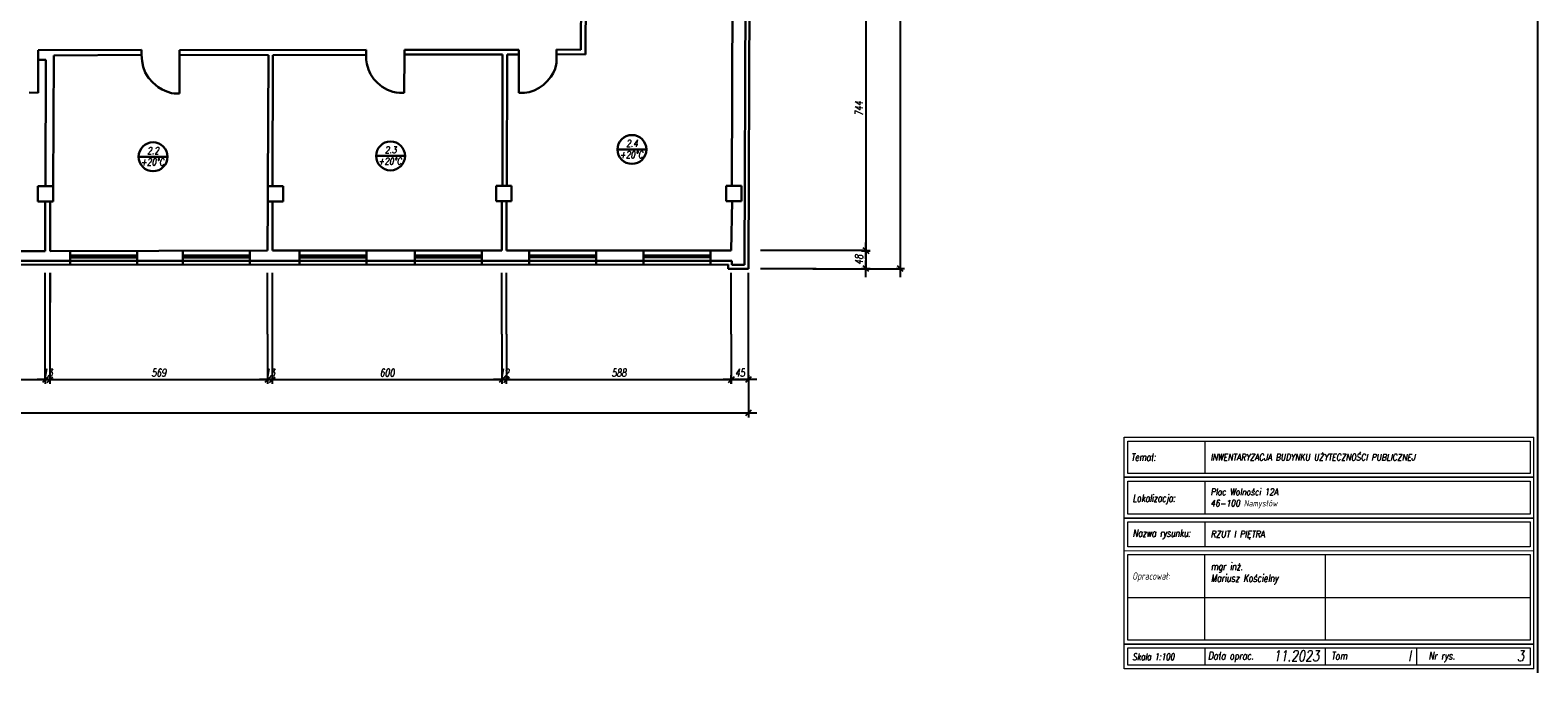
# Model space of a CAD drawing. Header units: inches. Extents: x 1464 to 9264, y -7670 to 9130.
# Tile 12 of 27: x 5322 to 9264, y -3465 to -1790. Entities that reach past the tile are written whole.
import ezdxf
from ezdxf.enums import TextEntityAlignment as Align

# ---------------------------------------------------------------- set-up
doc = ezdxf.new("R2010")
doc.units = ezdxf.units.IN
doc.header["$MEASUREMENT"] = 0
for name, color, linetype, lineweight in [('BUDOWLANKA', 50, 'Continuous', 30), ('koncepcja opis', 130, 'Continuous', 13), ('opisy', 130, 'Continuous', 9)]:
    doc.layers.add(name, color=color, linetype=linetype, lineweight=lineweight)
doc.layers.add('RAMKA', color=3, linetype='Continuous')
doc.layers.add('wymiar', color=130, linetype='Continuous')
doc.styles.add('100-K-S', font='simplex.shx', dxfattribs={"width": 0.8, "oblique": 10, "height": 20})
doc.styles.add('standard 100', font='simplex.shx', dxfattribs={"width": 0.75, "oblique": 10, "height": 20})
doc.styles.add('standard 50', font='simplex.shx', dxfattribs={"width": 0.75, "oblique": 10, "height": 10})
doc.styles.add('standard 500', font='simplex.shx', dxfattribs={"width": 0.75, "oblique": 10, "height": 1})
doc.dimstyles.new('1 100', dxfattribs={"dimscale": 2, "dimtxt": 20, "dimasz": 0.9, "dimexe": 10, "dimexo": 35, "dimgap": 4, "dimtad": 1, "dimdec": 0, "dimrnd": 0.5, "dimtxsty": 'standard 100', "dimblk": 'zasieczka', "dimcen": 2.5, "dimdle": 25, "dimse1": 1, "dimse2": 1, "dimclrd": 256, "dimclre": 5, "dimclrt": 256, "dimadec": 5, "dimazin": 3, "dimtfac": 1, "dimtdec": 0, "dimtix": 1, "dimtmove": 0, "dimatfit": 3, "dimldrblk": 'CLOSEDBLANK', "dimfxl": 1, "dimlwd": -1, "dimlwe": 18, "dimarcsym": 0})

# ---------------------------------------------------------------- blocks, each defined once
blk = doc.blocks.new('zasieczka')
at = {"linetype": 'Continuous'}
for p, q in [((12, 0), (-12, 0)), ((4.1, 4.1), (-4.1, -4.1)), ((0, 6.2), (0, -6.2))]:
    blk.add_line(p, q, dxfattribs=at)
blk = doc.blocks.new('*D874')
at = {"layer": 'Defpoints', "color": 0}
for p in [(3827.4, -2807.5), (3841.7, -3550.8), (4193.5, -3550.8)]:
    blk.add_point(p, dxfattribs=at)
at = {"layer": 'wymiar'}
blk.add_line((4193.5, -2809.3), (4193.5, -3549), dxfattribs=at)
at = {"layer": 'wymiar', "xscale": 1.799999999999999, "yscale": 1.799999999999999, "zscale": 1.799999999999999}
for p, rotation in [((4193.5, -2807.5), 90), ((4193.5, -3550.8), 270)]:
    blk.add_blockref('zasieczka', p, dxfattribs=dict(at, rotation=rotation))
at = {"layer": 'wymiar', "insert": (4175.5, -3179.1), "char_height": 20, "attachment_point": 5, "rotation": 90, "style": 'standard 100'}
blk.add_mtext('744', dxfattribs=at)
blk = doc.blocks.new('_ClosedBlank')
at = {"color": 0, "linetype": 'ByBlock', "lineweight": -2}
for p, q in [((-1, 0.2), (0, 0)), ((-1, 0.2), (-1, -0.2)), ((0, 0), (-1, -0.2))]:
    blk.add_line(p, q, dxfattribs=at)
blk = doc.blocks.new('*D875')
at = {"layer": 'Defpoints', "color": 0}
for p in [(3841.7, -3550.8), (3886.5, -3598.1), (4193.5, -3598.1)]:
    blk.add_point(p, dxfattribs=at)
at = {"layer": 'wymiar'}
blk.add_line((4193.5, -3552.6), (4193.5, -3596.3), dxfattribs=at)
at = {"layer": 'wymiar', "xscale": 1.799999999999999, "yscale": 1.799999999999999, "zscale": 1.799999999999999}
for p, rotation in [((4193.5, -3550.8), 90), ((4193.5, -3598.1), 270)]:
    blk.add_blockref('zasieczka', p, dxfattribs=dict(at, rotation=rotation))
at = {"layer": 'wymiar', "insert": (4175.5, -3574.4), "char_height": 20, "attachment_point": 5, "rotation": 90, "style": 'standard 100'}
blk.add_mtext('48', dxfattribs=at)
blk = doc.blocks.new('*D836')
at = {"layer": 'Defpoints', "color": 0}
for p in [(3735.6, -1402.5), (4283.6, -1402.5), (3727.3, -3598.1)]:
    blk.add_point(p, dxfattribs=at)
at = {"layer": 'wymiar'}
blk.add_line((4283.6, -3596.3), (4283.6, -1404.3), dxfattribs=at)
at = {"layer": 'wymiar', "xscale": 1.799999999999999, "yscale": 1.799999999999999, "zscale": 1.799999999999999}
for p, rotation in [((4283.6, -1402.5), 90), ((4283.6, -3598.1), 270)]:
    blk.add_blockref('zasieczka', p, dxfattribs=dict(at, rotation=rotation))
at = {"layer": 'wymiar', "insert": (4265.6, -2500.3), "char_height": 20, "attachment_point": 5, "rotation": 90, "style": 'standard 100'}
blk.add_mtext('2196', dxfattribs=at)
blk = doc.blocks.new('*D883')
at = {"layer": 'Defpoints', "color": 0}
for p in [(1738.9, -3552.3), (2048, -3551.8), (2048, -3887.7)]:
    blk.add_point(p, dxfattribs=at)
at = {"layer": 'wymiar'}
blk.add_line((1740.7, -3887.7), (2046.2, -3887.7), dxfattribs=at)
at = {"layer": 'wymiar', "xscale": 1.799999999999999, "yscale": 1.799999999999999, "zscale": 1.799999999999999, "rotation": 180}
blk.add_blockref('zasieczka', (1738.9, -3887.7), dxfattribs=at)
at = {"layer": 'wymiar', "xscale": 1.799999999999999, "yscale": 1.799999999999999, "zscale": 1.799999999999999}
blk.add_blockref('zasieczka', (2048, -3887.7), dxfattribs=at)
at = {"layer": 'wymiar', "insert": (1893.5, -3869.7), "char_height": 20, "attachment_point": 5, "style": 'standard 100'}
blk.add_mtext('309', dxfattribs=at)
blk = doc.blocks.new('*D884')
at = {"layer": 'Defpoints', "color": 0}
for p in [(2048, -3551.8), (2060.4, -3551.9), (2060.4, -3887.7)]:
    blk.add_point(p, dxfattribs=at)
at = {"layer": 'wymiar'}
for p, q in [((2046.2, -3887.7), (2044.4, -3887.7)), ((2048, -3887.7), (2060.4, -3887.7)), ((2062.2, -3887.7), (2064, -3887.7))]:
    blk.add_line(p, q, dxfattribs=at)
at = {"layer": 'wymiar', "xscale": 1.799999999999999, "yscale": 1.799999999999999, "zscale": 1.799999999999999}
blk.add_blockref('zasieczka', (2048, -3887.7), dxfattribs=at)
at = {"layer": 'wymiar', "xscale": 1.799999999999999, "yscale": 1.799999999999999, "zscale": 1.799999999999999, "rotation": 180}
blk.add_blockref('zasieczka', (2060.4, -3887.7), dxfattribs=at)
at = {"layer": 'wymiar', "insert": (2054.2, -3869.7), "char_height": 20, "attachment_point": 5, "style": 'standard 100'}
blk.add_mtext('13', dxfattribs=at)
blk = doc.blocks.new('*D885')
at = {"layer": 'Defpoints', "color": 0}
for p in [(2060.4, -3551.9), (2629.4, -3550.2), (2629.4, -3887.7)]:
    blk.add_point(p, dxfattribs=at)
at = {"layer": 'wymiar'}
blk.add_line((2062.2, -3887.7), (2627.6, -3887.7), dxfattribs=at)
at = {"layer": 'wymiar', "xscale": 1.799999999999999, "yscale": 1.799999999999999, "zscale": 1.799999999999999, "rotation": 180}
blk.add_blockref('zasieczka', (2060.4, -3887.7), dxfattribs=at)
at = {"layer": 'wymiar', "xscale": 1.799999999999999, "yscale": 1.799999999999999, "zscale": 1.799999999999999}
blk.add_blockref('zasieczka', (2629.4, -3887.7), dxfattribs=at)
at = {"layer": 'wymiar', "insert": (2344.9, -3869.7), "char_height": 20, "attachment_point": 5, "style": 'standard 100'}
blk.add_mtext('569', dxfattribs=at)
blk = doc.blocks.new('*D886')
at = {"layer": 'Defpoints', "color": 0}
for p in [(2629.4, -3550.2), (2641.8, -3550.6), (2641.8, -3887.7)]:
    blk.add_point(p, dxfattribs=at)
at = {"layer": 'wymiar'}
for p, q in [((2627.6, -3887.7), (2625.8, -3887.7)), ((2629.4, -3887.7), (2641.8, -3887.7)), ((2643.6, -3887.7), (2645.4, -3887.7))]:
    blk.add_line(p, q, dxfattribs=at)
at = {"layer": 'wymiar', "xscale": 1.799999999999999, "yscale": 1.799999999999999, "zscale": 1.799999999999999}
blk.add_blockref('zasieczka', (2629.4, -3887.7), dxfattribs=at)
at = {"layer": 'wymiar', "xscale": 1.799999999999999, "yscale": 1.799999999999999, "zscale": 1.799999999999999, "rotation": 180}
blk.add_blockref('zasieczka', (2641.8, -3887.7), dxfattribs=at)
at = {"layer": 'wymiar', "insert": (2635.6, -3869.7), "char_height": 20, "attachment_point": 5, "style": 'standard 100'}
blk.add_mtext('13', dxfattribs=at)
blk = doc.blocks.new('*D887')
at = {"layer": 'Defpoints', "color": 0}
for p in [(2641.8, -3550.6), (3241.8, -3550.6), (3241.8, -3887.7)]:
    blk.add_point(p, dxfattribs=at)
at = {"layer": 'wymiar'}
blk.add_line((2643.6, -3887.7), (3240, -3887.7), dxfattribs=at)
at = {"layer": 'wymiar', "xscale": 1.799999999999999, "yscale": 1.799999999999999, "zscale": 1.799999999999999, "rotation": 180}
blk.add_blockref('zasieczka', (2641.8, -3887.7), dxfattribs=at)
at = {"layer": 'wymiar', "xscale": 1.799999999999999, "yscale": 1.799999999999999, "zscale": 1.799999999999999}
blk.add_blockref('zasieczka', (3241.8, -3887.7), dxfattribs=at)
at = {"layer": 'wymiar', "insert": (2941.8, -3869.7), "char_height": 20, "attachment_point": 5, "style": 'standard 100'}
blk.add_mtext('600', dxfattribs=at)
blk = doc.blocks.new('*D888')
at = {"layer": 'Defpoints', "color": 0}
for p in [(3241.8, -3550.6), (3254, -3550.5), (3254, -3887.7)]:
    blk.add_point(p, dxfattribs=at)
at = {"layer": 'wymiar'}
for p, q in [((3240, -3887.7), (3238.2, -3887.7)), ((3241.8, -3887.7), (3254, -3887.7)), ((3255.8, -3887.7), (3257.6, -3887.7))]:
    blk.add_line(p, q, dxfattribs=at)
at = {"layer": 'wymiar', "xscale": 1.799999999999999, "yscale": 1.799999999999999, "zscale": 1.799999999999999}
blk.add_blockref('zasieczka', (3241.8, -3887.7), dxfattribs=at)
at = {"layer": 'wymiar', "xscale": 1.799999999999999, "yscale": 1.799999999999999, "zscale": 1.799999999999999, "rotation": 180}
blk.add_blockref('zasieczka', (3254, -3887.7), dxfattribs=at)
at = {"layer": 'wymiar', "insert": (3247.9, -3869.7), "char_height": 20, "attachment_point": 5, "style": 'standard 100'}
blk.add_mtext('12', dxfattribs=at)
blk = doc.blocks.new('*D889')
at = {"layer": 'Defpoints', "color": 0}
for p in [(3254, -3550.5), (3841.7, -3550.8), (3841.7, -3887.7)]:
    blk.add_point(p, dxfattribs=at)
at = {"layer": 'wymiar'}
blk.add_line((3255.8, -3887.7), (3839.9, -3887.7), dxfattribs=at)
at = {"layer": 'wymiar', "xscale": 1.799999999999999, "yscale": 1.799999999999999, "zscale": 1.799999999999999, "rotation": 180}
blk.add_blockref('zasieczka', (3254, -3887.7), dxfattribs=at)
at = {"layer": 'wymiar', "xscale": 1.799999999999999, "yscale": 1.799999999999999, "zscale": 1.799999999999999}
blk.add_blockref('zasieczka', (3841.7, -3887.7), dxfattribs=at)
at = {"layer": 'wymiar', "insert": (3547.9, -3869.7), "char_height": 20, "attachment_point": 5, "style": 'standard 100'}
blk.add_mtext('588', dxfattribs=at)
blk = doc.blocks.new('*D837')
at = {"layer": 'Defpoints', "color": 0}
for p in [(3841.7, -3550.8), (3886.5, -3598.1), (3886.5, -3887.7)]:
    blk.add_point(p, dxfattribs=at)
at = {"layer": 'wymiar'}
blk.add_line((3843.5, -3887.7), (3884.7, -3887.7), dxfattribs=at)
at = {"layer": 'wymiar', "xscale": 1.799999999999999, "yscale": 1.799999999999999, "zscale": 1.799999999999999, "rotation": 180}
blk.add_blockref('zasieczka', (3841.7, -3887.7), dxfattribs=at)
at = {"layer": 'wymiar', "xscale": 1.799999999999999, "yscale": 1.799999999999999, "zscale": 1.799999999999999}
blk.add_blockref('zasieczka', (3886.5, -3887.7), dxfattribs=at)
at = {"layer": 'wymiar', "insert": (3864.1, -3869.7), "char_height": 20, "attachment_point": 5, "style": 'standard 100'}
blk.add_mtext('45', dxfattribs=at)
blk = doc.blocks.new('*D838')
at = {"layer": 'Defpoints', "color": 0}
for p in [(-405.5, -3465.9), (3886.5, -3476.4), (-405.5, -3975.4)]:
    blk.add_point(p, dxfattribs=at)
at = {"layer": 'wymiar'}
blk.add_line((3884.7, -3975.4), (-403.7, -3975.4), dxfattribs=at)
at = {"layer": 'wymiar', "xscale": 1.799999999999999, "yscale": 1.799999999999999, "zscale": 1.799999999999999, "rotation": 180}
blk.add_blockref('zasieczka', (-405.5, -3975.4), dxfattribs=at)
at = {"layer": 'wymiar', "xscale": 1.799999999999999, "yscale": 1.799999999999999, "zscale": 1.799999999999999}
blk.add_blockref('zasieczka', (3886.5, -3975.4), dxfattribs=at)
at = {"layer": 'wymiar', "insert": (1740.5, -3957.4), "char_height": 20, "attachment_point": 5, "style": 'standard 100'}
blk.add_mtext('4292', dxfattribs=at)
blk = doc.blocks.new('A$C36685AB7')
at = {"layer": 'BUDOWLANKA'}
for p, q in [((5726, 5266.7), (5734.4, 7441.8)), ((5736, 5266.4), (5744.4, 7441.8)), ((5298, 5828.7), (5300.4, 6145.8)), ((5311.2, 6047.6), (5310.2, 5816.4)), ((5693, 5472.8), (5694.3, 6033.8)), ((3878.9, 5828), (4149.2, 5828.2)), ((3878.9, 5828), (3879, 5802.3)), ((3879, 5802.3), (3899.4, 5802.1)), ((3879, 5802.3), (3879.3, 5715.9)), ((3899.4, 5802.1), (3898.6, 5471.8)), ((3919.8, 5814.1), (3918.6, 5471.8)), ((4149.3, 5815.2), (3919.8, 5814.1)), ((4149.2, 5828.2), (4149.3, 5815.2)), ((4149.3, 5815.2), (4151.3, 5799.1)), ((4151.3, 5799.1), (4154, 5783.9)), ((4736.5, 5828.5), (4248.8, 5827.8)), ((4248.8, 5827.8), (4249, 5815.6)), ((4249, 5815.6), (4248.8, 5715.1)), ((4249, 5815.6), (4480.9, 5814.9)), ((4480.9, 5814.9), (4479.6, 5471.9)), ((4491.9, 5471.9), (4493, 5814.9)), ((4493, 5814.9), (4736.5, 5815.2)), ((4736.5, 5815.2), (4736.5, 5828.5)), ((4736.5, 5815.2), (4736.5, 5802.4)), ((4736.5, 5802.4), (4738.6, 5792.1)), ((4836.5, 5816.1), (4836.4, 5716)), ((5135.6, 5828.9), (4836.5, 5828.6)), ((4836.5, 5828.6), (4836.5, 5816.1)), ((4836.5, 5816.1), (5093.1, 5816)), ((5093.1, 5816), (5093.1, 5473.4)), ((5104.1, 5473.4), (5105.7, 5816.1)), ((5105.7, 5816.1), (5135.6, 5816.1)), ((5135.6, 5816.1), (5135.6, 5828.9)), ((5135.6, 5816.1), (5135.6, 5716.5)), ((5234.2, 5817.1), (5234.2, 5829.2)), ((5234.2, 5829.2), (5298, 5828.7)), ((5310.2, 5816.4), (5234.2, 5817.1)), ((5234.2, 5817.1), (5234.2, 5800.5)), ((5234.2, 5800.5), (5234.3, 5794.5)), ((4154, 5783.9), (4159.2, 5769)), ((4159.2, 5769), (4167.9, 5755.7)), ((4167.9, 5755.7), (4179.2, 5743)), ((4738.6, 5792.1), (4742.6, 5777.1)), ((4742.6, 5777.1), (4748.2, 5764.8)), ((4748.2, 5764.8), (4756.8, 5752.1)), ((5210.1, 5746.5), (5219.3, 5757.8)), ((5219.3, 5757.8), (5225.6, 5767.8)), ((5225.6, 5767.8), (5230.4, 5779.1)), ((5230.4, 5779.1), (5233.7, 5790.1)), ((5234.3, 5794.5), (5233.7, 5790.1)), ((3879.3, 5715.9), (3856, 5717.3)), ((4179.2, 5743), (4193, 5731.1)), ((4193, 5731.1), (4203.6, 5725.1)), ((4203.6, 5725.1), (4215.4, 5719.9)), ((4215.4, 5719.9), (4227.7, 5715.7)), ((4756.8, 5752.1), (4766.1, 5742.7)), ((4766.1, 5742.7), (4778.6, 5732.1)), ((4778.6, 5732.1), (4792.2, 5724)), ((4792.2, 5724), (4806.5, 5718.4)), ((4806.5, 5718.4), (4815.5, 5716.7)), ((4815.5, 5716.7), (4823.8, 5715.9)), ((4823.8, 5715.9), (4830.9, 5716.1)), ((4830.9, 5716.1), (4836.4, 5716)), ((5135.6, 5716.5), (5150.7, 5716.5)), ((5150.7, 5716.5), (5163, 5717.8)), ((5163, 5717.8), (5175.6, 5722)), ((5175.6, 5722), (5188.9, 5729.5)), ((5188.9, 5729.5), (5200.3, 5737.4)), ((5200.3, 5737.4), (5210.1, 5746.5)), ((4227.7, 5715.7), (4234.8, 5714.5)), ((4234.8, 5714.5), (4248.8, 5714.5)), ((4248.8, 5714.5), (4248.8, 5715.6)), ((3918.6, 5471.8), (3878.6, 5471.8)), ((3878.6, 5471.8), (3878.6, 5431.8)), ((3918.6, 5431.8), (3918.6, 5471.8)), ((4519.6, 5471.9), (4479.6, 5471.9)), ((4479.6, 5471.9), (4479.6, 5431.9)), ((4519.6, 5431.9), (4519.6, 5471.9)), ((5116.9, 5473.4), (5076.9, 5473.4)), ((5076.9, 5473.4), (5076.9, 5433.4)), ((5116.9, 5433.4), (5116.9, 5473.4)), ((5717.6, 5472.8), (5677.6, 5472.8)), ((5677.6, 5472.8), (5677.6, 5432.8)), ((5717.6, 5432.8), (5717.6, 5472.8)), ((3878.6, 5431.8), (3918.6, 5431.8)), ((3897.7, 5302.5), (3897.7, 5431.8)), ((3910.6, 5431.8), (3910.1, 5302.4)), ((4479.1, 5304.2), (4479.6, 5431.9)), ((4479.6, 5431.9), (4519.6, 5431.9)), ((4491.8, 5431.9), (4491.5, 5303.7)), ((5076.9, 5433.4), (5116.9, 5433.4)), ((5091.5, 5303.7), (5091.5, 5433.4)), ((5103.6, 5433.4), (5103.8, 5303.9)), ((5677.6, 5432.8), (5717.6, 5432.8)), ((5691.4, 5303.6), (5693.3, 5432.8)), ((3662.8, 5302.1), (3897.7, 5302.5)), ((3910.1, 5302.4), (4479.1, 5304.2)), ((3962.7, 5302.6), (3962.7, 5266.9)), ((3962.7, 5291.1), (4138, 5291.1)), ((3962.7, 5286.1), (4138, 5286.1)), ((4138, 5266.9), (4138.1, 5303)), ((4138, 5291.1), (4138, 5266.9)), ((4257.5, 5303.2), (4257.5, 5266.9)), ((4257.5, 5291.1), (4432.8, 5291.1)), ((4257.5, 5286.1), (4432.8, 5286.1)), ((4432.8, 5267), (4432.8, 5303.1)), ((4432.8, 5291.1), (4432.8, 5267)), ((4491.5, 5303.7), (5091.5, 5303.7)), ((4562.5, 5303.2), (4562.5, 5267)), ((4562.5, 5291.1), (4737.8, 5291.1)), ((4562.5, 5286.1), (4737.8, 5286.1)), ((4737.8, 5267), (4737.8, 5303.1)), ((4737.8, 5291.1), (4737.8, 5267)), ((4863.7, 5303.2), (4863.7, 5267)), ((4863.7, 5291.1), (5039, 5291.1)), ((4863.7, 5286.1), (5039, 5286.1)), ((5039, 5267), (5039, 5303.1)), ((5039, 5291.1), (5039, 5267)), ((5103.8, 5303.9), (5691.4, 5303.6)), ((5162.8, 5303.2), (5162.8, 5267)), ((5162.8, 5291.2), (5338.2, 5291.2)), ((5162.8, 5286.2), (5338.2, 5286.2)), ((5338.2, 5267), (5338.2, 5303.2)), ((5338.2, 5291.2), (5338.2, 5267)), ((5461.5, 5303.3), (5461.5, 5267)), ((5461.5, 5291.2), (5636.8, 5291.2)), ((5461.5, 5286.2), (5636.8, 5286.2)), ((5636.8, 5267.1), (5636.8, 5303.2)), ((5636.8, 5291.2), (5636.8, 5267.1)), ((1454.8, 5276.7), (5692.7, 5277.1)), ((1454.8, 5266.7), (5682.7, 5267.1)), ((5682.7, 5277.1), (5682.7, 5277.1)), ((5682.7, 5267.1), (5682.7, 5266.9)), ((5682.7, 5267.1), (5682.7, 5256.2)), ((5682.7, 5256.2), (5736.2, 5256.2)), ((5692.7, 5277.1), (5692.7, 5266.9)), ((5692.7, 5267.1), (5692.7, 5267.1)), ((5692.7, 5266.9), (5726, 5266.7)), ((5726, 5266.7), (5726, 5266.7)), ((5736.2, 5256.2), (5736, 5266.4))]:
    blk.add_line(p, q, dxfattribs=at)
at = {"layer": 'koncepcja opis', "lineweight": 13}
for p, q in [((6718.1, 4815.9), (7789.9, 4816)), ((6718.1, 4542.2), (6718.1, 4815.9)), ((7789.9, 4210.1), (7789.9, 4816)), ((6728.2, 4805.9), (7779.9, 4805.9)), ((6728.2, 4721.2), (6728.2, 4805.9)), ((6929.6, 4805.9), (6929.6, 4721.2)), ((7779.9, 4805.9), (7779.9, 4721.2)), ((6718.1, 4711.1), (7789.9, 4711.2)), ((7789.9, 4711.2), (6718.1, 4711.1)), ((7779.9, 4721.2), (6728.2, 4721.2)), ((6728.2, 4701.1), (7779.9, 4701.1)), ((6728.2, 4614.5), (6728.2, 4701.1)), ((6929.6, 4701.1), (6929.6, 4614.5)), ((7779.9, 4701.1), (7779.9, 4614.5)), ((7779.9, 4614.5), (6728.2, 4614.5)), ((6718.1, 4604.4), (7789.9, 4604.4)), ((7789.9, 4604.4), (6718.1, 4604.4)), ((6728.2, 4594.3), (7779.9, 4594.4)), ((6728.2, 4529.3), (6728.2, 4594.3)), ((6929.6, 4594.3), (6929.6, 4529.3)), ((7779.9, 4594.4), (7779.9, 4529.3)), ((6718.1, 4280.5), (6718.1, 4542.2)), ((6718.1, 4519.2), (7789.9, 4519.3)), ((7779.9, 4529.3), (6728.2, 4529.3)), ((6728.2, 4509.2), (7779.9, 4509.2)), ((6728.2, 4285), (6728.2, 4509.2)), ((6929.6, 4285), (6929.6, 4509.2)), ((7244.3, 4509.2), (7244.3, 4285)), ((7779.9, 4509.2), (7779.9, 4285.1)), ((6728.2, 4397.2), (7779.9, 4397.2)), ((6718.1, 4210.1), (6718.1, 4280.5)), ((7789.9, 4275), (6718.1, 4275)), ((6718.1, 4275), (7789.9, 4275)), ((7779.9, 4285.1), (6728.2, 4285)), ((6728.2, 4264.9), (7779.9, 4264.9)), ((6728.2, 4220.2), (6728.2, 4264.9)), ((6929.6, 4264.9), (6929.6, 4220.2)), ((7244.3, 4264.9), (7244.3, 4220.2)), ((7484, 4220.2), (7484, 4264.9)), ((7779.9, 4264.9), (7779.9, 4220.2)), ((7779.9, 4220.2), (6728.2, 4220.2)), ((7789.9, 4210.1), (6718.1, 4210.1))]:
    blk.add_line(p, q, dxfattribs=at)
at = {"layer": 'opisy', "lineweight": 30}
for p, q in [((5469.3, 5568.1), (5393.6, 5568.1)), ((4217.3, 5549.1), (4141.6, 5549.1)), ((4838.3, 5551.1), (4762.6, 5551.1))]:
    blk.add_line(p, q, dxfattribs=at)
for centre in [(5431.5, 5568.1), (4179.5, 5549.1), (4800.5, 5551.1)]:
    blk.add_circle(centre, 37.8, dxfattribs=at)
at = {"layer": 'RAMKA'}
blk.add_line((7800, 4200), (7800, 8400), dxfattribs=at)
at = {"layer": 'wymiar'}
for p, q in [((5913.4, 5303.6), (5767.7, 5303.6)), ((6035.3, 5303.6), (5910.8, 5303.6)), ((3897.7, 5085), (3897.7, 5245.7)), ((3910.1, 5085), (3910.1, 5245.7)), ((3910.1, 5245.7), (3910.1, 5167.7)), ((4479.1, 5085), (4479.1, 5245.7)), ((4491.5, 5085), (4491.5, 5245.7)), ((5091.5, 5085), (5091.5, 5245.7)), ((5103.8, 5085), (5103.8, 5245.7)), ((5691.4, 5085), (5691.4, 5245.7)), ((5736.2, 5028.7), (5736.2, 5245.7)), ((5913.4, 5256.2), (5767.7, 5256.2)), ((5904.6, 5256.2), (6050.9, 5256.2)), ((6043.2, 5256.2), (6133.3, 5256.2)), ((3897.7, 4966.7), (3897.7, 5085)), ((3910.1, 4966.7), (3910.1, 5086.6)), ((4479.1, 5085), (4479.1, 4966.7)), ((4491.5, 4966.7), (4491.5, 5086)), ((5091.5, 5085), (5091.5, 4966.7)), ((5103.8, 5085), (5103.8, 4966.7)), ((5691.4, 5085), (5691.4, 4966.7)), ((5736.2, 4966.7), (5736.2, 5029.7)), ((5734.4, 4966.7), (5736.2, 4966.7)), ((5736.2, 4966.7), (5736.2, 4878.9))]:
    blk.add_line(p, q, dxfattribs=at)
at = {"layer": 'koncepcja opis', "lineweight": 13, "style": 'standard 50', "oblique": 10}
for s, height, rotation, width, p in [('Temat:', 19.12, 0.0019, 0.75, (6736.6, 4754.3)), ('INWENTARYZACJA BUDYNKU UŻYTECZNOŚCI PUBLICZNEJ', 16.85, 359.97, 0.85, (6944.1, 4755.3)), ('Lokalizacja:', 19.121, 0.0019, 0.75, (6740.8, 4647)), ('46-100 Namysłów', 16.85, 359.97, 0.85, (6944.1, 4634.8)), ('Plac Wolności 12A ', 16.85, 359.97, 0.85, (6944.1, 4664.6)), ('Nazwa rysunku:', 19.121, 0.0019, 0.75, (6740.8, 4555.7)), ('RZUT I PIĘTRA', 17.445, 0.0019, 0.85, (6944.6, 4553.7)), ('Opracował:', 19.12, 0.0019, 0.75, (6739.8, 4443.3)), ('Skala 1:100', 18.07, 0.0019, 0.75, (6740.2, 4232.7)), ('Data oprac.', 20.127, 0.0019, 0.75, (6937.5, 4234.3)), ('Tom', 20.13, 0.0019, 0.75, (7259.6, 4234.3)), ('Nr rys.', 20.13, 0.0019, 0.75, (7514.1, 4234.3))]:
    blk.add_text(s, height=height, rotation=rotation, dxfattribs=dict(at, width=width)).set_placement(p)
at = {"layer": 'koncepcja opis', "lineweight": 13, "style": 'standard 50', "oblique": 10, "width": 0.75}
for s, height, p in [('mgr inż. ', 19.82, (6944.8, 4468.5)), ('Mariusz Kościelny', 19.823, (6944.8, 4437.5))]:
    blk.add_text(s, height=height, dxfattribs=at).set_placement(p)
at = {"layer": 'koncepcja opis', "lineweight": 13, "style": 'standard 500', "oblique": 10, "width": 0.75}
for s, height, p in [('11.2023', 28.68, (7228.4, 4229.9)), ('I', 28.7, (7468.1, 4229.9)), ('3', 28.7, (7764, 4229.9))]:
    blk.add_text(s, height=height, rotation=0.0019, dxfattribs=at).set_placement(p, align=Align.RIGHT)
at = {"layer": 'opisy', "lineweight": 30, "char_height": 18, "style": '100-K-S'}
for s, insert, width, attachment_point in [('2.2', (4179.7, 5565.1), 69.174, 5), ('2.3', (4800.7, 5567.1), 69.174, 5), ('{\\Fsimplex|c128;+\\Fsimplex.shx|c0;20\\Fsimplex|c128;°C}', (5399.3, 5563.6), 67.166, 1), ('2.4', (5431.7, 5584.1), 69.174, 5), ('{\\Fsimplex|c128;+\\Fsimplex.shx|c0;20\\Fsimplex|c128;°C}', (4147.3, 5544.6), 67.166, 1), ('{\\Fsimplex|c128;+\\Fsimplex.shx|c0;20\\Fsimplex|c128;°C}', (4768.3, 5546.6), 67.166, 1)]:
    blk.add_mtext(s, dxfattribs=dict(at, insert=insert, width=width, attachment_point=attachment_point))
at = {"layer": 'wymiar'}
dim = blk.add_linear_dim(base=(6133.3, 7451.8), p1=(5577.1, 5256.2), p2=(5585.3, 7451.8), angle=90, dimstyle='1 100', dxfattribs=at)
dim.commit()
dim.dimension.update_dxf_attribs({"geometry": '*D836', "text_midpoint": (6115.3, 6354), "insert": (1849.7, 8854.3)})
for base, p1, p2, picture, middle in [((6043.2, 5303.6), (5677.2, 6046.8), (5691.4, 5303.6), '*D874', (6025.2, 5675.2)), ((6043.2, 5256.2), (5691.4, 5303.6), (5736.2, 5256.2), '*D875', (6025.2, 5279.9))]:
    dim = blk.add_linear_dim(base=base, p1=p1, p2=p2, angle=90, dimstyle='1 100', override={"dimtmove": 1}, dxfattribs=at)
    dim.commit()
    dim.dimension.update_dxf_attribs({"geometry": picture, "text_midpoint": middle, "insert": (1849.7, 8854.3)})
dim = blk.add_linear_dim(base=(1444.2, 4878.9), p1=(5736.2, 5378), p2=(1444.2, 5388.4), dimstyle='1 100', dxfattribs=at)
dim.commit()
dim.dimension.update_dxf_attribs({"geometry": '*D838', "text_midpoint": (3590.2, 4896.9), "insert": (1849.7, 8854.3)})
for base, p1, p2, picture, middle in [((3897.7, 4966.7), (3588.7, 5302.1), (3897.7, 5302.5), '*D883', (3743.2, 4984.7)), ((3910.1, 4966.7), (3897.7, 5302.5), (3910.1, 5302.5), '*D884', (3903.9, 4984.7)), ((4479.1, 4966.7), (3910.1, 5302.5), (4479.1, 5304.2), '*D885', (4194.6, 4984.7)), ((4491.5, 4966.7), (4479.1, 5304.2), (4491.5, 5303.7), '*D886', (4485.3, 4984.7)), ((5091.5, 4966.7), (4491.5, 5303.7), (5091.5, 5303.7), '*D887', (4791.5, 4984.7)), ((5103.8, 4966.7), (5091.5, 5303.7), (5103.8, 5303.9), '*D888', (5097.6, 4984.7)), ((5691.4, 4966.7), (5103.8, 5303.9), (5691.4, 5303.6), '*D889', (5397.6, 4984.7)), ((5736.2, 4966.7), (5691.4, 5303.6), (5736.2, 5256.2), '*D837', (5713.8, 4984.7))]:
    dim = blk.add_linear_dim(base=base, p1=p1, p2=p2, dimstyle='1 100', override={"dimtmove": 1}, dxfattribs=at)
    dim.commit()
    dim.dimension.update_dxf_attribs({"geometry": picture, "text_midpoint": middle, "insert": (1849.7, 8854.3)})

msp = doc.modelspace()

# ---------------------------------------------------------------- block references
msp.add_blockref('A$C36685AB7', (1464.1, -7669.9))

doc.saveas('drawing.dxf')
